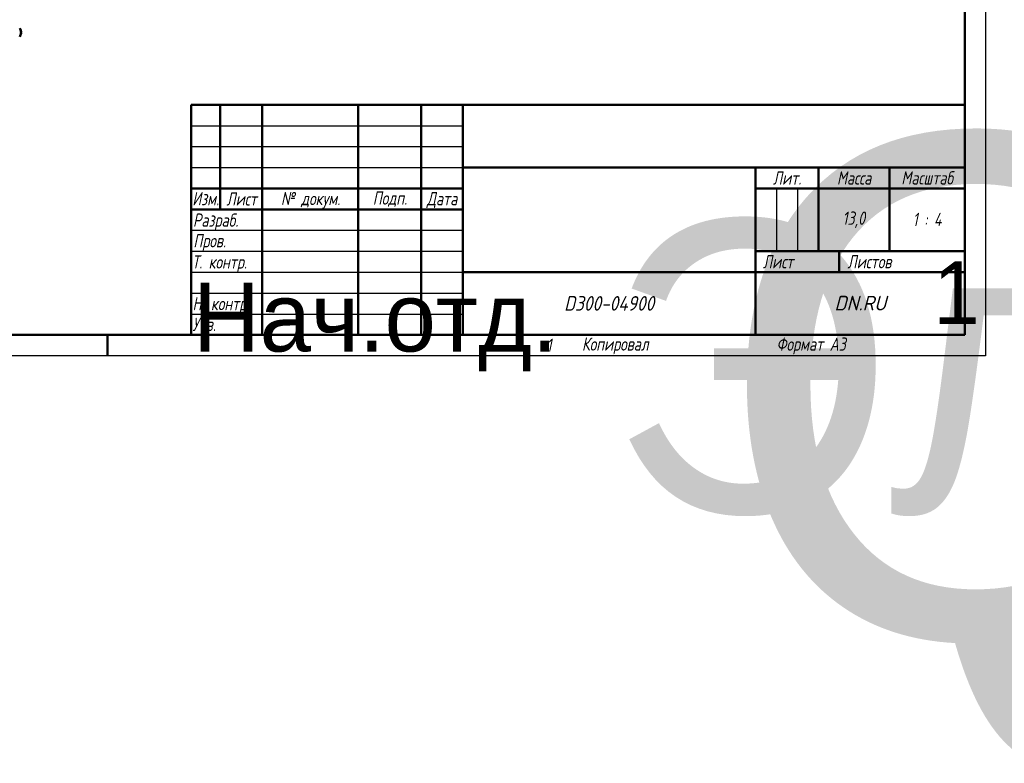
# Model space of a CAD drawing. Header units: millimetres. Extents: x -4631 to 9712, y -389 to 1491.
# Tile 22 of 33: x 756 to 1698, y -389 to 321. Entities that reach past the tile are written whole.
import ezdxf
from ezdxf.enums import TextEntityAlignment as Align

# ---------------------------------------------------------------- set-up
doc = ezdxf.new("R2018")
doc.units = ezdxf.units.MM
doc.header["$LTSCALE"] = 4
for name, color, linetype, lineweight in [('Видимый контур (ГОСТ)', 7, 'Continuous', 50), ('Заголовок (ГОСТ)', 7, 'Continuous', 50), ('Кромка (ГОСТ)', 7, 'Continuous', 50)]:
    doc.layers.add(name, color=color, linetype=linetype, lineweight=lineweight)
doc.styles.add('Альтернативный текст (ГОСТ)', font='arial.ttf', dxfattribs={"width": 0.8})

# ---------------------------------------------------------------- blocks, each defined once
blk = doc.blocks.new('Рамки ГОСТ - Рамка')
at = {"layer": 'Кромка (ГОСТ)', "lineweight": 25}
for p, q in [((420, 297), (420, 0)), ((420, 0), (0, 0))]:
    blk.add_line(p, q, dxfattribs=at)
at = {"layer": 'Кромка (ГОСТ)'}
for p, q in [((415, 5), (415, 292)), ((20, 5), (415, 5)), ((210, 5), (210, 0))]:
    blk.add_line(p, q, dxfattribs=at)
at = {"layer": 'Кромка (ГОСТ)', "char_height": 3.17, "attachment_point": 1, "style": 'Альтернативный текст (ГОСТ)'}
for s, insert, width in [('\\fGOST Common|b0|i1;{\\H3.1700;1}', (315, 4.14), 6.6287), ('\\fGOST Common|b0|i1;{\\H3.1700;Формат А3}', (370, 4.39), 25.2103)]:
    blk.add_mtext(s, dxfattribs=dict(at, insert=insert, width=width))
blk = doc.blocks.new('Основные надписи ГОСТ - Форма 1')
at = {"layer": 'Заголовок (ГОСТ)'}
for p, q in [((0, 55), (185, 55)), ((0, 0), (0, 55)), ((0, 0), (0, 55)), ((7, 55), (7, 30)), ((17, 55), (17, 0)), ((40, 55), (40, 0)), ((55, 55), (55, 0)), ((65, 55), (65, 0)), ((185, 0), (185, 55)), ((65, 40), (185, 40)), ((135, 40), (135, 0)), ((150, 40), (150, 20)), ((167, 40), (167, 20)), ((0, 35), (65, 35)), ((135, 35), (185, 35)), ((0, 30), (65, 30)), ((135, 20), (185, 20)), ((155, 20), (155, 15)), ((65, 15), (185, 15)), ((185, 0), (0, 0))]:
    blk.add_line(p, q, dxfattribs=at)
at = {"layer": 'Заголовок (ГОСТ)', "linetype": 'Continuous', "lineweight": 25}
for p, q in [((0, 50), (65, 50)), ((0, 45), (65, 45)), ((0, 40), (65, 40)), ((140, 35), (140, 20)), ((145, 35), (145, 20)), ((0, 25), (65, 25)), ((0, 20), (65, 20)), ((0, 15), (65, 15)), ((0, 10), (65, 10)), ((0, 5), (65, 5))]:
    blk.add_line(p, q, dxfattribs=at)
at = {"layer": 'Заголовок (ГОСТ)', "style": 'Альтернативный текст (ГОСТ)'}
for s, insert, char_height, width, attachment_point in [('\\fGOST Common|b0|i1;{\\H3.1700;Лит.}', (142.52, 37.49), 3.17, 14.9766, 5), ('\\fGOST Common|b0|i1;{\\H3.1700;Масса}', (158.55, 37.51), 3.17, 16.9878, 5), ('\\fGOST Common|b0|i1;{\\H3.1700;Масштаб}', (176.02, 37.53), 3.17, 17.8316, 5), ('\\fGOST Common|b0|i1;{\\H3.1700;Изм.}', (3.5, 32.56), 3.17, 6.9635, 5), ('\\fGOST Common|b0|i1;{\\H3.1700;Лист}', (12.1, 32.5), 3.17, 10.0029, 5), ('\\A0;\\fGOST Common|b0|i1;{\\H3.1700;№ докум.}', (28.58, 32.16), 3.17, 22.9069, 5), ('\\fGOST Common|b0|i1;{\\H3.1700;Подп.}', (47.56, 32.45), 3.17, 14.879, 5), ('\\fGOST Common|b0|i1;{\\H3.1700;Дата}', (60.02, 32.24), 3.17, 9.9614, 5), ('\\fGOST Common|b0|i1;{\\H3.1700;Разраб.}', (0.47, 27), 3.17, 16.9971, 4), ('\\fGOST Common|b0|i1;{\\H3.1700;13,0}', (158.47, 27.53), 3.17, 17.0435, 5), ('\\fGOST Common|b0|i1;{\\H3.1700;1 : 4}', (176, 27.6), 3.17, 17.9476, 5), ('\\fGOST Common|b0|i1;{\\H3.1700;Пров.}', (0.56, 22.08), 3.17, 17.0192, 4), ('\\A0;\\fGOST Common|b0|i1;{\\H3.1700;Т. контр.}', (0.23, 17.01), 3.17, 16.9554, 4), ('\\fGOST Common|b0|i1;{\\H3.1700;Лист}', (140.37, 17.5), 3.17, 10.5071, 5), ('\\fGOST Common|b0|i1;{\\H3.1700;Листов}', (162.21, 17.5), 3.17, 14.3668, 5), ('\\A1;', (150.6, 17.54), 3.17, 8.8313, 5), ('\\fGOST Common|b0|i1;{\\H3.1700;Н. контр.}', (0.36, 7.05), 3.17, 16.9999, 4), ('\\fGOST Common|b0|i1;\\W0.90;{\\H3.5000;D300-04900}', (99.98, 7.54), 3.5, 67.2576, 5), ('\\fGOST Common|b0|i1;\\W1.00;{\\H3.5000;DN.RU}', (160.02, 7.6), 3.5, 49.9832, 5), ('\\fGOST Common|b0|i1;{\\H3.1700;Утв.}', (0.34, 2.52), 3.17, 17.0083, 4), ('\\fGOST Common|b0|i1;{\\H3.1700;Копировал}', (93.48, -0.59), 3.17, 19.7871, 1)]:
    blk.add_mtext(s, dxfattribs=dict(at, insert=insert, char_height=char_height, width=width, attachment_point=attachment_point))
at = {"layer": 'Заголовок (ГОСТ)', "lineweight": 30, "flags": 104}
for tag, height, p in [('Изм1', 2.89, (3.51, 52.52)), ('Лист1', 2.89, (12.03, 52.52)), ('Докум1', 2.89, (28.54, 52.48)), ('ОБОЗНАЧЕНИЕ', 5, (125.33, 47.56)), ('Изм2', 2.89, (3.5, 47.52)), ('Лист2', 2.89, (12.01, 47.5)), ('Докум2', 2.89, (28.53, 47.5)), ('Изм3', 2.89, (3.5, 42.5)), ('Лист3', 2.89, (12.01, 42.51)), ('Докум3', 2.89, (28.51, 42.48)), ('Изм4', 2.89, (3.51, 37.5)), ('Лист4', 2.89, (12, 37.53)), ('Докум4', 2.89, (28.51, 37.52)), ('НАИМЕНОВАНИЕ', 5, (100.03, 27.29)), ('Литера', 3.5, (137.52, 27.25)), ('Литера2', 3.5, (142.51, 27.22)), ('Литера3', 3.5, (147.52, 27.21)), ('Тип_документа', 3.17, (100.08, 17.56)), ('Листов', 3.17, (177.46, 17.58))]:
    blk.add_attdef(tag, text='', height=height, dxfattribs=at).set_placement(p, align=Align.MIDDLE_CENTER)
for tag, height, p in [('Подп1', 2.89, (40.01, 52.51)), ('Дата1', 2, (55.01, 52.51)), ('Подп2', 2.89, (40.01, 47.5)), ('Дата2', 2, (55.01, 47.49)), ('Подп3', 2.89, (40.01, 42.51)), ('Дата3', 2, (55.02, 42.52)), ('Подп4', 2.89, (40.01, 37.51)), ('Дата4', 2, (55.02, 37.51)), ('ПРОВЕРИЛ', 3.17, (17.41, 22.53)), ('Проверил_Подп.', 2.89, (40.05, 22.52)), ('ДАТА_ПРОВЕРКИ', 2, (55.02, 22.51)), ('ТЕХНОЛОГ', 3.17, (17.33, 17.54)), ('Технолог_Подп.', 2.89, (40.05, 17.51)), ('Технолог_Дата', 2, (55.01, 17.5)), ('Должность_руководителя', 3.17, (0.52, 12.51)), ('НАЧ._ОТДЕЛА', 3.17, (17.46, 12.45)), ('Руководитель_Подп.', 2.89, (40.01, 12.5)), ('Руководитель_Дата', 2, (55.01, 12.51)), ('НОРМОКОНТРОЛЬ', 3.17, (17.37, 7.48)), ('Нормоконтроль_Подп.', 2.89, (40.05, 7.52)), ('ДАТА_НОРМОКОНТРОЛЯ', 2, (55.02, 7.51)), ('УТВЕРДИЛ', 3.17, (17.4, 2.51)), ('Утвердил_Подп.', 2.89, (40.05, 2.51)), ('ДАТА_УТВЕРЖДЕНИЯ', 2, (55.01, 2.5))]:
    blk.add_attdef(tag, text='', height=height, dxfattribs=at).set_placement(p, align=Align.MIDDLE_LEFT)
for tag, p in [('Материал_Наим.', (133.71, 9.75)), ('Материал_ГОСТ', (134.04, 4.06))]:
    blk.add_attdef(tag, text='', height=3.5, dxfattribs=at).set_placement(p, align=Align.MIDDLE_RIGHT)

msp = doc.modelspace()

# ---------------------------------------------------------------- linework, layer by layer
at = {"layer": 'Видимый контур (ГОСТ)'}
for p, q in [((757.052, 311.328), (757.052, 311.453)), ((757.052, 308.339), (757.052, 309.239)), ((757.393, 308.649), (757.052, 308.679))]:
    msp.add_line(p, q, dxfattribs=at)
for centre, radius, start, end in [((750.234, 309.171), 7.2, 19.019939, 35.233553), ((756.854, 311.453), 0.198, 0, 19.019939), ((750.234, 309.171), 7.2, 324.766447, 340.980061), ((756.854, 306.889), 0.198, 340.980061, 344.124585)]:
    msp.add_arc(centre, radius, start, end, dxfattribs=at)
for centre, major_axis, ratio, start_param, end_param in [((750.256, 309.224), (6.677, -2.682), 0.9722844, 0.473755, 0.7007289), ((750.256, 309.141), (5.841, 4.203), 0.9888022, 5.7662102, 5.9917718), ((750.256, 308.927), (7.168, 0.632), 0.1211365, 5.9441557, 6.1711296), ((750.256, 309.41), (7.167, -0.642), 0.2169491, 5.9742775, 6.2012514), ((750.256, 309.201), (5.841, -4.203), 0.9888022, 0.2900013, 0.5169752), ((750.256, 309.415), (7.168, -0.632), 0.1211365, 0.1120557, 0.3343209)]:
    msp.add_ellipse(centre, major_axis=major_axis, ratio=ratio, start_param=start_param, end_param=end_param, dxfattribs=at)
for points in [[(757.052, 311.453), (757.052, 311.452), (757.052, 311.452), (757.052, 311.452)], [(757.052, 308.339), (757.052, 308.335), (757.048, 308.33), (757.041, 308.326)]]:
    msp.add_open_spline(points, degree=3, dxfattribs=at)
for points, knots in [([(757.396, 309.695), (757.396, 309.696), (757.396, 309.696), (757.398, 309.703), (757.4, 309.718), (757.4, 309.756), (757.399, 309.782), (757.396, 309.843), (757.393, 309.878), (757.389, 309.921), (757.388, 309.93), (757.387, 309.939)], [0.010033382, 0.010033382, 0.010033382, 0.010033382, 0.0106248, 0.0106248, 0.0212496, 0.0212496, 0.031858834, 0.031858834, 0.042468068, 0.042468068, 0.045193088, 0.045193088, 0.045193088, 0.045193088]), ([(757.387, 309.799), (757.391, 309.765), (757.394, 309.726), (757.398, 309.652), (757.4, 309.617), (757.4, 309.557), (757.399, 309.529), (757.396, 309.486), (757.393, 309.47), (757.389, 309.46), (757.388, 309.459), (757.387, 309.457)], [0, 0, 0, 0, 0.0106248, 0.0106248, 0.0212496, 0.0212496, 0.031858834, 0.031858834, 0.042468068, 0.042468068, 0.045193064, 0.045193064, 0.045193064, 0.045193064]), ([(757.396, 308.646), (757.396, 308.648), (757.396, 308.65), (757.398, 308.689), (757.4, 308.725), (757.4, 308.784), (757.399, 308.812), (757.396, 308.856), (757.393, 308.871), (757.389, 308.881), (757.388, 308.883), (757.387, 308.884)], [0.010033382, 0.010033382, 0.010033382, 0.010033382, 0.0106248, 0.0106248, 0.0212496, 0.0212496, 0.031858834, 0.031858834, 0.042468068, 0.042468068, 0.045193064, 0.045193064, 0.045193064, 0.045193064]), ([(757.387, 308.643), (757.391, 308.65), (757.394, 308.651), (757.398, 308.638), (757.4, 308.624), (757.4, 308.586), (757.399, 308.56), (757.396, 308.498), (757.393, 308.463), (757.389, 308.42), (757.388, 308.411), (757.387, 308.402)], [0, 0, 0, 0, 0.0106248, 0.0106248, 0.0212496, 0.0212496, 0.031858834, 0.031858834, 0.042468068, 0.042468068, 0.045193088, 0.045193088, 0.045193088, 0.045193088])]:
    msp.add_open_spline(points, degree=3, knots=knots, dxfattribs=at)

# ---------------------------------------------------------------- block references
at = {"xscale": 4, "yscale": 4, "zscale": 4}
msp.add_blockref('Рамки ГОСТ - Рамка', (0, 0), dxfattribs=at)
ref = msp.add_blockref('Основные надписи ГОСТ - Форма 1', (920, 20), dxfattribs=dict(xscale=4, yscale=4, zscale=4))
lines = msp.add_mtext('Нач.отд.', dxfattribs={"layer": 'Заголовок (ГОСТ)', "insert": (922.086, 70.057), "char_height": 65.9038, "attachment_point": 1})
ref.add_attrib('Должность_руководителя', '', (922.086, 70.057), dxfattribs={"flags": 104}).embed_mtext(lines)
lines = msp.add_mtext('QT-EX-010EM-O2-24VDC-У1', dxfattribs={"layer": 'Заголовок (ГОСТ)', "insert": (1421.302, 210.236), "char_height": 479.37184, "attachment_point": 1})
ref.add_attrib('ОБОЗНАЧЕНИЕ', '', (1421.302, 210.236), dxfattribs={"flags": 104}).embed_mtext(lines)
lines = msp.add_mtext('Электропривод четвертьоборотный DN.ru', dxfattribs={"layer": 'Заголовок (ГОСТ)', "insert": (1320.124, 129.167), "char_height": 278.43713, "attachment_point": 1})
ref.add_attrib('НАИМЕНОВАНИЕ', '', (1320.124, 129.167), dxfattribs={"flags": 104}).embed_mtext(lines)
lines = msp.add_mtext('1', dxfattribs={"layer": 'Заголовок (ГОСТ)', "insert": (1629.836, 90.316), "char_height": 59.861, "attachment_point": 1})
ref.add_attrib('Листов', '', (1629.836, 90.316), dxfattribs={"flags": 104}).embed_mtext(lines)

doc.saveas('drawing.dxf')
